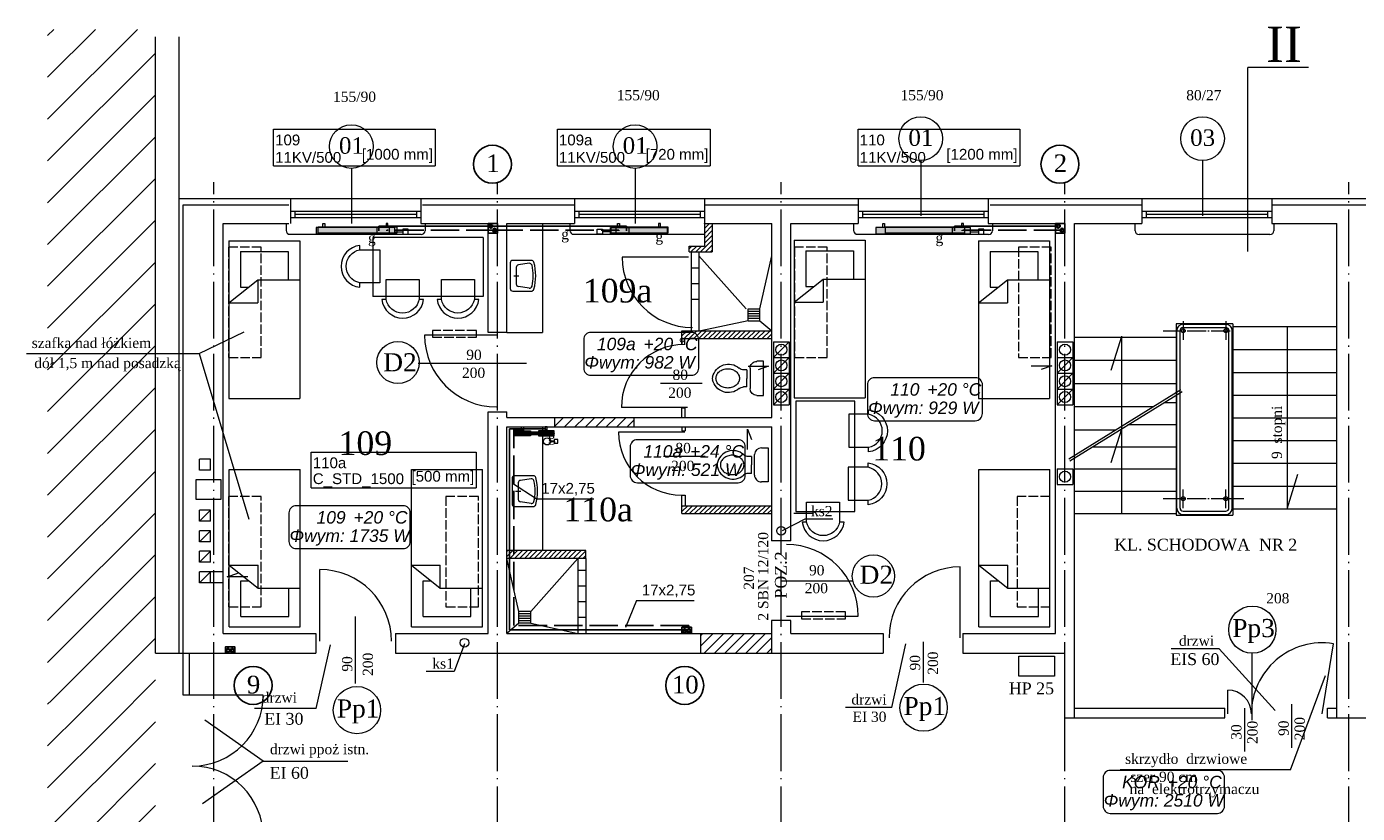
# Model space of a CAD drawing. Extents: x 30119 to 43932, y 4093 to 9351.
# Tile 3 of 12: x 33427 to 35115, y 5183 to 6181. Entities that reach past the tile are written whole.
import ezdxf
from ezdxf.enums import TextEntityAlignment as Align
from ezdxf.lldxf.tags import DXFTag

# ---------------------------------------------------------------- set-up
doc = ezdxf.new("R2010")
doc.units = 0
doc.header["$MEASUREMENT"] = 0
doc.linetypes.add('ACAD_ISO02W100', pattern=[15, 12, -3])
doc.linetypes.add('ACAD_ISO04W100', pattern=[30.5, 24, -3, 0.5, -3])
doc.layers.get('0').update_dxf_attribs({"color": 8, "linetype": 'CONTINUOUS', "lineweight": 9})
doc.layers.add('#co', color=8, linetype='ACAD_ISO04W100')
for name, color, linetype, lineweight in [('#SZACHT', 4, 'CONTINUOUS', 30), ('#woda opis', 7, 'CONTINUOUS', 35), ('CIENKIE', 8, 'CONTINUOUS', 9), ('IS_Armatura_podłączeniowa_grz._dolnozas.', 7, 'SOLID', 18), ('IS_Armatura_Therm', 7, 'SOLID', 18), ('IS_Grzejniki_Plan_rzut', 7, 'SOLID', 18), ('IS_podkład', 8, 'CONTINUOUS', 9), ('IS_powrot', 5, 'ACAD_ISO02W100', 25), ('IS_Text_Konstrukcji', 7, 'CONTINUOUS', 18), ('IS_Text_Odbiornikow_Therm', 7, 'CONTINUOUS', 18), ('IS_zasilanie', 1, 'SOLID', 25), ('NAPIS', 8, 'CONTINUOUS', 9), ('OSIE', 8, 'ACAD_ISO04W100', 9), ('PRZERYW', 8, 'ACAD_ISO02W100', 9), ('SCIANY', 8, 'CONTINUOUS', 9), ('urzadzenia', 8, 'CONTINUOUS', 9), ('URZĄDZENIA', 8, 'CONTINUOUS', 9)]:
    doc.layers.add(name, color=color, linetype=linetype, lineweight=lineweight)
doc.styles.add('NEWROMAN', font='times.ttf')
doc.styles.get("Standard").update_dxf_attribs({"font": 'arial.ttf'})
tags = doc.linetypes.add('SOLID', pattern=[10, 10, 0]).pattern_tags.tags
tags[6:7] = [DXFTag(74, 4), DXFTag(75, 0), DXFTag(340, '0'), DXFTag(46, 0.0), DXFTag(50, 0.0), DXFTag(44, 0.0), DXFTag(45, 0.0)]
tags[4:5] = [DXFTag(74, 4), DXFTag(75, 0), DXFTag(340, '0'), DXFTag(46, 0.0), DXFTag(50, 0.0), DXFTag(44, 0.0), DXFTag(45, 0.0)]
pattern_1 = [(45, (-39736.3006, -16239.809), (-3.09359217, 3.09359217), [])]
pattern_2 = [(45, (-39736.301, -16239.809), (-6.629126, 6.629126), [])]
pattern_3 = [(45, (-17954.527, 1483.92), (-26.516504, 26.516504), [])]

# ---------------------------------------------------------------- blocks, each defined once
blk = doc.blocks.new('R053')
for p, q in [((0, 0.608), (0, 0)), ((0.917, 0.692), (0.083, 0.692)), ((0.769, 0.492), (0.231, 0.492)), ((0.5, 0.575), (0.5, 0.408)), ((1, 0), (1, 0.608)), ((0.095, 0.075), (0.149, 0.421)), ((0.905, 0.075), (0.851, 0.421))]:
    blk.add_line(p, q)
for centre, radius, start, end in [((0.083, 0.608), 0.0833, 90, 180), ((0.231, 0.408), 0.0833, 90, 171.1953), ((0.769, 0.408), 0.0833, 8.8047, 90), ((0.917, 0.608), 0.0833, 0, 90), ((0.083, 0), 0.0833, 180, 254.047), ((0.177, 0.062), 0.0833, 171.1953, 256.9798), ((0.823, 0.062), 0.0833, 283.0202, 8.8047), ((0.5, 1.458), 1.599, 254.047, 285.953), ((0.5, 1.458), 1.516, 256.9798, 283.0202), ((0.917, 0), 0.0833, 285.953, 0)]:
    blk.add_arc(centre, radius, start, end)
blk = doc.blocks.new('R056')
for p, q in [((-0.332, 0.998), (0.335, 0.998)), ((-0.332, 0.865), (-0.332, 0.998)), ((0.335, 0.998), (0.335, 0.865)), ((0.201, 0.732), (-0.199, 0.732)), ((-0.165, 0.67), (0.001, 0.67)), ((-0.165, 0.67), (-0.165, 0.607)), ((0.168, 0.67), (0.001, 0.67)), ((0.168, 0.67), (0.168, 0.607))]:
    blk.add_line(p, q)
blk.add_lwpolyline([(0.001, 0.067, 0.117514), (0.071, 0.083, 0.104443), (0.135, 0.134, 0.090071), (0.175, 0.207, 0.08201), (0.19, 0.297, 0.08201), (0.175, 0.387, 0.090071), (0.135, 0.459, 0.104443), (0.071, 0.51, 0.117514), (0.001, 0.527, 0.117514), (-0.069, 0.51, 0.104443), (-0.132, 0.459, 0.090071), (-0.172, 0.387, 0.08201), (-0.187, 0.297, 0.08201), (-0.172, 0.207, 0.090071), (-0.132, 0.134, 0.104443), (-0.069, 0.083, 0.117514)], format="xyb", close=True)
for centre, radius, start, end in [((-0.199, 0.865), 0.133, 180, 270), ((0.201, 0.865), 0.133, 270, 0), ((-0.299, 0.607), 0.133, 318.639, 0), ((0.301, 0.607), 0.133, 180, 221.361), ((0.038, 0.311), 0.315, 138.639, 258.4219), ((-0.035, 0.311), 0.315, 281.5781, 41.361), ((0.001, 0.133), 0.133, 258.4219, 281.5781)]:
    blk.add_arc(centre, radius, start, end)
blk = doc.blocks.new('A$C783649DA')
at = {"layer": 'CIENKIE', "ltscale": 3}
for p, q in [((-3500.8, 550), (-3529.9, 535.1)), ((-3465.4, 550), (-3500.8, 550)), ((-3932.9, 391.9), (-3945.9, 356.5)), ((-3945.9, 356.5), (-3981.3, 356.5))]:
    blk.add_line(p, q, dxfattribs=at)
for centre in [(-3531.2, 535.2), (-3932.9, 393.2)]:
    blk.add_circle(centre, 5.5, dxfattribs=at)
at = {"layer": 'NAPIS', "lineweight": 25, "ltscale": 3, "style": 'NEWROMAN'}
for s, p in [('ks2', (-3493.1, 553.7)), ('ks1', (-3973.6, 360.2))]:
    blk.add_text(s, height=13, dxfattribs=at).set_placement(p)
blk = doc.blocks.new('E3')
at = {"layer": 'CIENKIE', "ltscale": 3}
h = blk.add_hatch(dxfattribs=at)
h.set_pattern_fill('ANSI31', color=256, scale=75, style=0)
h.set_pattern_definition(pattern_2)
h.paths.add_polyline_path([(-992.5, -246), (-992.5, -258), (-891.5, -258), (-891.5, -246)])
at = {"layer": 'urzadzenia', "ltscale": 3}
h = blk.add_hatch(dxfattribs=at)
h.set_pattern_fill('ANSI31', color=256, scale=300, style=0)
h.set_pattern_definition(pattern_3)
h.paths.add_polyline_path([(-1635.8, -603), (-1499, -658.4), (-1499, 246.4), (-1635.8, 246.4)])
h = blk.add_hatch(dxfattribs=at)
h.set_pattern_fill('ANSI31', color=256, scale=35, style=0)
h.set_pattern_definition([(45, (-13102.2726, -2087.3927), (-3.0935922, 3.0935922), [])])
h.paths.add_polyline_path([(-1053, -415), (-1053, -425), (-953, -425), (-953, -415)])
h = blk.add_hatch(dxfattribs=at)
h.set_pattern_fill('ANSI31', color=256, scale=75, style=0)
h.set_pattern_definition(pattern_2)
h.paths.add_polyline_path([(-717, -520), (-807, -520), (-807, -545), (-717, -545)])
h = blk.add_hatch(dxfattribs=at)
h.set_pattern_fill('ANSI31', color=256, scale=300, style=0)
h.set_pattern_definition(pattern_3)
h.paths.add_polyline_path([(-1499, -658.4), (-1635.8, -603), (-1635.8, -1145.2), (-1499, -1200.6)])
at = {"layer": 'URZĄDZENIA', "ltscale": 3}
h = blk.add_hatch(dxfattribs=at)
h.set_pattern_fill('ANSI31', color=256, scale=35, style=0)
h.set_pattern_definition([(45, (-39738.8006, -16239.809), (-3.09359217, 3.09359217), [])])
h.paths.add_polyline_path([(-792.5, -36), (-792.5, 0), (-802.5, 0), (-802.5, -28.5), (-821.9, -28.5), (-821.9, -36)])
h = blk.add_hatch(dxfattribs=at)
h.set_pattern_fill('ANSI31', color=256, scale=35, style=0)
h.set_pattern_definition(pattern_1)
h.paths.add_polyline_path([(-717, -146), (-717, -136), (-831, -136), (-831, -146)])
h = blk.add_hatch(dxfattribs=at)
h.set_pattern_fill('ANSI31', color=256, scale=35, style=0)
h.set_pattern_definition(pattern_1)
h.paths.add_polyline_path([(-831, -358), (-831, -368), (-717, -368), (-717, -358)])
at = {"layer": 'CIENKIE', "color": 8, "ltscale": 3}
for p, q in [((-1250, 0), (-1250, 70.1)), ((-890, 0), (-890, 70.1)), ((-527.5, 10), (-527.5, 80.1)), ((-170, 10), (-170, 80.1)), ((-1469, -545), (-1469, 32)), ((-1464, 24), (-1330, 24)), ((-1464, 24), (-1330, 24)), ((-1464, -545), (-1464, 24)), ((-1464, -598.4), (-1464, 24)), ((-1330, 32), (-1160, 32)), ((-1160, 24), (-967.5, 24)), ((-970, 32), (-802.5, 32)), ((-802.5, 24), (-607.5, 24)), ((-610, 32), (-440, 32)), ((-440, 24), (-247.5, 24)), ((-250, 32), (-80, 32)), ((-82.5, 24), (112.5, 24)), ((-1333.2, 0.4), (-1333.2, -8.6)), ((-1327.5, 15.9), (-1162.5, 15.9)), ((-1327.5, 7.9), (-1162.5, 7.9)), ((-1322, 15.9), (-1322, 7.9)), ((-1322, 11.9), (-1168, 11.9)), ((-1168, 15.9), (-1168, 7.9)), ((-1157, 0), (-1157, -9)), ((-973.2, 0.4), (-973.2, -8.6)), ((-967.5, 15.9), (-802.5, 15.9)), ((-967.5, 7.9), (-802.5, 7.9)), ((-962, 15.9), (-962, 7.9)), ((-962, 11.9), (-808, 11.9)), ((-808, 15.9), (-808, 7.9)), ((-802.5, 0), (-802.5, -28.5)), ((-792.5, 0), (-792.5, -36)), ((-613.2, 0.4), (-613.2, -8.6)), ((-607.5, 15.9), (-442.5, 15.9)), ((-607.5, 7.9), (-442.5, 7.9)), ((-602, 15.9), (-602, 7.9)), ((-602, 11.9), (-448, 11.9)), ((-448, 15.9), (-448, 7.9)), ((-437, 0), (-437, -9)), ((-256.2, 0), (-256.2, -9)), ((-247.5, 15.9), (-82.5, 15.9)), ((-247.5, 7.9), (-82.5, 7.9)), ((-242, 15.9), (-242, 7.9)), ((-242, 11.9), (-88, 11.9)), ((-88, 15.9), (-88, 7.9)), ((-80, 0), (-80, -9)), ((-1162, -14), (-1328, -14)), ((-802.5, -14), (-968, -14)), ((-442, -14), (-608, -14)), ((-85, -14), (-251, -14)), ((-821.9, -36), (-821.9, -28.5)), ((-204, -127), (-204, -370)), ((-132, -127), (-204, -127)), ((-132, -127), (-132, -370)), ((0, -131), (-132, -131)), ((-63, -131), (-63, -362)), ((-1443.6, -164.7), (-1386.3, -137.2)), ((-1066.5, -141.6), (-1157.5, -141.6)), ((-1053, -138), (-1077, -138)), ((-715, -170), (-695, -150)), ((-333, -144), (-204, -144)), ((-286.3, -185.9), (-273, -143)), ((-273, -368), (-273, -143)), ((-1662.5, -164.7), (-1443.6, -164.7)), ((-1443.6, -164.7), (-1380.6, -375.2)), ((-132, -159.9), (0, -159.9)), ((-1165.7, -177.1), (-1028.3, -177.1)), ((-747.2, -180.7), (-721.1, -180.7)), ((-721.1, -180.7), (-734.5, -185.6)), ((-715, -190), (-695, -170)), ((-387.8, -180.3), (-361.7, -180.3)), ((-361.7, -180.3), (-375.1, -185.2)), ((-355, -190), (-335, -170)), ((-333, -173.4), (-204, -173.4)), ((-858.1, -202.4), (-805.2, -202.4)), ((-715, -210), (-695, -190)), ((-355, -210), (-335, -190)), ((-132, -188.8), (0, -188.8)), ((-715, -230), (-695, -210)), ((-355, -230), (-335, -210)), ((-340.3, -298.6), (-198, -210.4)), ((-338.7, -301.1), (-196.4, -212.9)), ((-333, -202.7), (-204, -202.7)), ((-132, -217.6), (0, -217.6)), ((-333, -232.1), (-233.1, -232.1)), ((-204, -227.4), (-219.7, -227.4)), ((-1077, -239), (-1053, -239)), ((-132, -246.5), (0, -246.5)), ((-747.8, -260.7), (-742.8, -274.1)), ((-747.8, -286.8), (-747.8, -260.7)), ((-333, -261.5), (-280.5, -261.5)), ((-286.3, -303.3), (-273, -260.4)), ((-204, -255.5), (-265.1, -255.5)), ((-204, -283.6), (-310.5, -283.6)), ((-132, -275.4), (0, -275.4)), ((-1429.1, -299), (-1443.1, -299)), ((-1443.1, -313), (-1443.1, -299)), ((-1429.1, -313), (-1429.1, -299)), ((-854.4, -295.3), (-801.5, -295.3)), ((-1429.1, -313), (-1443.1, -313)), ((-204, -311.7), (-333, -311.7)), ((-132, -304.2), (0, -304.2)), ((-63, -362), (-49.4, -318.1)), ((-132, -333.1), (0, -333.1)), ((-204, -339.8), (-333, -339.8)), ((-1429.1, -363.7), (-1443.1, -363.7)), ((-1443.1, -377.7), (-1443.1, -363.7)), ((-1443.1, -377.7), (-1429.1, -363.7)), ((-1429.1, -377.7), (-1429.1, -363.7)), ((-333, -368), (-204, -368)), ((-204, -370), (-132, -370)), ((-132, -362), (0, -362)), ((-1429.1, -377.7), (-1443.1, -377.7)), ((-1443.1, -403.7), (-1443.1, -389.7)), ((-1429.1, -389.7), (-1443.1, -389.7)), ((-1443.1, -403.7), (-1429.1, -389.7)), ((-1429.1, -403.7), (-1443.1, -403.7)), ((-1429.1, -403.7), (-1429.1, -389.7)), ((-693, -402.5), (-717.3, -402.5)), ((-1429.1, -415.7), (-1443.1, -415.7)), ((-1443.1, -429.7), (-1443.1, -415.7)), ((-1443.1, -429.7), (-1429.1, -415.7)), ((-1429.1, -429.7), (-1429.1, -415.7)), ((-1429.1, -429.7), (-1443.1, -429.7)), ((-1290.5, -530), (-1290.5, -439)), ((-478.2, -525.7), (-478.2, -435.7)), ((-1443.1, -455.7), (-1443.1, -441.7)), ((-1413, -441.7), (-1443.1, -441.7)), ((-1443.1, -455.7), (-1429.1, -441.7)), ((-1413, -455.7), (-1443.1, -455.7)), ((-1429.1, -455.7), (-1429.1, -441.7)), ((-1408, -448.3), (-1394.6, -443.4)), ((-1381.9, -448.3), (-1408, -448.3)), ((-705.6, -453.2), (-614.1, -453.2)), ((-1245.2, -583.7), (-1245.2, -498.6)), ((-693, -503.5), (-717.3, -503.5)), ((-698.3, -498.2), (-607.3, -498.2)), ((-807, -545), (-807, -520)), ((-1295.2, -615.5), (-1277.1, -534.7)), ((-564.9, -614), (-546.8, -533.1)), ((-524.7, -582.2), (-524.7, -530.9)), ((-149.4, -539.5), (-210.2, -539.5)), ((-78.3, -617.7), (-149.4, -539.5)), ((-18.5, -622), (-4.5, -533.1)), ((-1456, -598.4), (-1456, -545)), ((-107.5, -630.2), (-107.5, -545.3)), ((-58.8, -693.3), (-14.6, -573.3)), ((-1362.3, -598.4), (-1464, -598.4)), ((-138.5, -622), (-138.5, -592)), ((-1295.2, -615.5), (-1373.2, -615.5)), ((-564.9, -614), (-623.7, -614)), ((-117, -670.1), (-117, -614.8)), ((-57, -665.3), (-57, -610)), ((-1362.2, -682.1), (-1436.5, -630)), ((-1362.2, -682.1), (-1439.4, -736.2)), ((-1362.2, -682.1), (-1255, -682.1)), ((-58.8, -693.3), (-275.1, -693.3))]:
    blk.add_line(p, q, dxfattribs=at)
at = {"layer": 'CIENKIE'}
for points in [[(-1447.2, -324.6), (-1415.9, -324.6), (-1415.9, -350.1), (-1447.2, -350.1)], [(-403.4, -574.1), (-403.4, -548.8), (-358.3, -548.8), (-358.3, -574.1)]]:
    blk.add_lwpolyline(points, close=True, dxfattribs=at)
at = {"layer": 'CIENKIE', "ltscale": 3}
for centre, radius in [((-528, 107.8), 27.7), ((-170.5, 107.8), 27.7), ((-1250.5, 97.8), 27.7), ((-890.5, 97.8), 27.7), ((-1191.3, -176.3), 26.8), ((-588.1, -447.2), 26.8), ((-107.3, -515.3), 30), ((-1243.4, -617.4), 30), ((-524.4, -614.3), 30)]:
    blk.add_circle(centre, radius, dxfattribs=at)
at = {"layer": 'CIENKIE'}
for centre in [(-705, -160), (-345, -160), (-705, -180), (-345, -180), (-705, -200), (-345, -200), (-705, -220), (-345, -220), (-345, -321.2)]:
    blk.add_circle(centre, 7, dxfattribs=at)
at = {"layer": 'CIENKIE', "ltscale": 3}
for centre, radius, start, end in [((-1328.2, -8.6), 5, 180, 270), ((-1162, -9), 5, 270, 0), ((-968.2, -8.6), 5, 180, 270), ((-608.2, -8.6), 5, 180, 270), ((-442, -9), 5, 270, 0), ((-251, -9), 5, 180, 270), ((-85, -9), 5, 270, 0), ((-1066.5, -141.6), 91, 180, 270), ((-698.3, -498.2), 91, 0, 90), ((-1290.5, -530), 91, 0, 90), ((-478.2, -525.7), 90, 90, 180), ((-18.5, -622), 90, 81.051, 180), ((-1452.3, -598.4), 90, 270, 0), ((-138.5, -622), 30, 0, 90), ((-1452.3, -778.4), 90, 0, 90)]:
    blk.add_arc(centre, radius, start, end, dxfattribs=at)
at = {"layer": 'OSIE', "ltscale": 3}
for p, q in [((-1425, -1701.2), (-1425, 52.5)), ((-1065, -1701.2), (-1065, 52.5)), ((-705, -1701.2), (-705, 52.5)), ((-345, -1701.2), (-345, 52.5)), ((15, -1701.2), (15, 52.5)), ((-151.2, -349), (-118.2, -349))]:
    blk.add_line(p, q, dxfattribs=at)
at = {"layer": 'OSIE'}
for p, q in [((-195, -123.7), (-195, -147.5)), ((-141, -123.7), (-141, -147.5)), ((-220.5, -136), (-129.5, -136)), ((-195, -361.3), (-195, -337.5)), ((-141, -361.3), (-141, -337.5)), ((-220.5, -349), (-129.5, -349))]:
    blk.add_line(p, q, dxfattribs=at)
at = {"layer": 'PRZERYW'}
for points in [[(-1364.7, -30), (-1406.2, -30), (-1406.2, -170), (-1364.7, -170)], [(-646.6, -30), (-688.1, -30), (-688.1, -170), (-646.6, -170)], [(-362.5, -30), (-404, -30), (-404, -170), (-362.5, -170)], [(-1091.8, -135.8), (-1147.5, -135.8), (-1147.5, -144.3), (-1091.8, -144.3)], [(-1364.7, -346.3), (-1406.2, -346.3), (-1406.2, -486.3), (-1364.7, -486.3)], [(-1089, -346.3), (-1130.5, -346.3), (-1130.5, -486.3), (-1089, -486.3)], [(-364.2, -346.3), (-405.7, -346.3), (-405.7, -486.3), (-364.2, -486.3)], [(-623.7, -492.8), (-679.4, -492.8), (-679.4, -501.4), (-623.7, -501.4)]]:
    blk.add_lwpolyline(points, close=True, dxfattribs=at)
at = {"layer": 'SCIANY', "ltscale": 3}
for p, q in [((-1499, -545), (-1499, 236.9)), ((-1469, 32), (-1469, 236.9)), ((-112.8, -35.2), (-112.8, 198.1)), ((-36.2, 198.1), (-112.8, 198.1)), ((-1469, 32), (-1330, 32)), ((-1469, 32), (-1330, 32)), ((-1327.5, 32), (-1327.5, 0)), ((-1162.5, 32), (-1162.5, 0)), ((-1160, 32), (-967.5, 32)), ((-967.5, 32), (-967.5, 0)), ((-802.5, 32), (-802.5, 0)), ((-802.5, 32), (-607.5, 32)), ((-607.5, 32), (-607.5, 0)), ((-442.5, 32), (-442.5, 0)), ((-442.5, 32), (-250, 32)), ((-440, 32), (-250, 32)), ((-247.5, 32), (-247.5, 0)), ((-82.5, 32), (-82.5, 0)), ((-82.5, 32), (112.5, 32)), ((-80, 32), (110, 32)), ((-1413, 0), (-1330, 0)), ((-1413, -520), (-1413, 0)), ((-1162.5, 0), (-1077, 0)), ((-1053, 0), (-967.5, 0)), ((-802.5, 0), (-717, 0)), ((-693, 0), (-607.5, 0)), ((-442.5, 7.9), (-442.5, 0)), ((-442.5, 0), (-357, 0)), ((-333, 0), (-247.5, 0)), ((-82.5, 0), (0, 0)), ((-821.9, -28.5), (-802.5, -28.5)), ((-821.9, -36), (-792.5, -36)), ((-831, -136), (-717, -136)), ((-831, -146), (-717, -146)), ((-1053, -246), (-992.5, -246)), ((-992.5, -246), (-717, -246)), ((-1053, -258), (-992.5, -258)), ((-992.5, -258), (-717, -258)), ((-831, -358), (-717, -358)), ((-831, -368), (-717, -368)), ((-689.2, -367.3), (-665.2, -367.3)), ((-953, -415), (-1053, -415)), ((-953, -425), (-1053, -425)), ((-1413, -520), (-1295.5, -520)), ((-1295.5, -520), (-1295.5, -545)), ((-1194.5, -520), (-1077, -520)), ((-1194.5, -520), (-1194.5, -545)), ((-1053, -520), (-717, -520)), ((-693, -520), (-575.5, -520)), ((-575.5, -520), (-575.5, -545)), ((-474.5, -520), (-357, -520)), ((-474.5, -520), (-474.5, -545)), ((-1499, -545), (-1295.5, -545)), ((-1194.5, -545), (-717, -545)), ((-717, -545), (-575.5, -545)), ((-474.5, -545), (-345, -545)), ((-333, -615), (-142, -615)), ((-12, -615), (0, -615)), ((-345, -627), (-142, -627)), ((-12, -627), (143.3, -627))]:
    blk.add_line(p, q, dxfattribs=at)
at = {"layer": 'SCIANY'}
for p, q in [((-1077, -138), (-1077, 0)), ((-1053, -138), (-1053, 0)), ((-717, -246), (-717, 0)), ((-717, -33.6), (-717, 0)), ((-693, -402.5), (-693, 0)), ((-693, -33.6), (-693, 0)), ((-357, -520), (-357, 0)), ((-333, -627), (-333, 0)), ((0, -627), (0, 0)), ((-831, -146), (-831, -136)), ((-1077, -520), (-1077, -239)), ((-1053, -246), (-1053, -239)), ((-992.5, -258), (-992.5, -246)), ((-891.5, -258), (-891.5, -246)), ((-1053, -520), (-1053, -258)), ((-717, -402.5), (-717, -258)), ((-831, -368), (-831, -358)), ((-953, -425), (-953, -415)), ((-717, -545), (-717, -503.5)), ((-693, -520), (-693, -503.5)), ((-345, -627), (-345, -545)), ((-142, -627), (-142, -615)), ((-12, -627), (-12, -615))]:
    blk.add_line(p, q, dxfattribs=at)
at = {"layer": 'SCIANY', "ltscale": 3}
for centre in [(-195, -136), (-141, -136), (-195, -349), (-141, -349)]:
    blk.add_circle(centre, 2.5, dxfattribs=at)
at = {"layer": 'urzadzenia'}
for p, q in [((-1008, -0.1), (-1008, -138)), ((-1405.9, -22), (-1405.9, -222)), ((-1315.9, -22), (-1315.9, -222)), ((-688.6, -21.1), (-688.6, -221.1)), ((-598.6, -21.1), (-598.6, -221.1)), ((-454.7, -22), (-454.7, -222)), ((-364.7, -22), (-364.7, -222)), ((-1391.2, -35.5), (-1391.2, -80.6)), ((-1391.2, -35.5), (-1391.2, -80.6)), ((-1330.5, -35.5), (-1330.5, -71.2)), ((-673.9, -34.6), (-673.9, -79.7)), ((-673.9, -34.6), (-673.9, -79.7)), ((-613.2, -34.6), (-613.2, -70.3)), ((-440.1, -35.5), (-440.1, -80.6)), ((-440.1, -35.5), (-440.1, -80.6)), ((-379.4, -35.5), (-379.4, -71.2)), ((-831, -153.8), (-831, -138.3)), ((-830.7, -153.8), (-830.7, -146)), ((-827.4, -154), (-827.4, -146.2)), ((-715, -150), (-695, -150)), ((-355, -150), (-335, -150)), ((-715, -170), (-695, -170)), ((-355, -170), (-335, -170)), ((-715, -190), (-695, -190)), ((-355, -190), (-335, -190)), ((-715, -210), (-695, -210)), ((-355, -210), (-335, -210)), ((-831, -246), (-831, -233.8)), ((-827, -246), (-827, -233.8)), ((-715, -230), (-695, -230)), ((-355, -230), (-335, -230)), ((-1008, -259), (-1008, -415)), ((-831, -258), (-831, -263)), ((-827, -258), (-827, -263)), ((-1405.3, -511.9), (-1405.3, -311.9)), ((-1315.3, -511.9), (-1315.3, -311.9)), ((-1174.2, -511.9), (-1174.2, -311.9)), ((-1084.2, -511.9), (-1084.2, -311.9)), ((-454.2, -511.9), (-454.2, -311.9)), ((-364.2, -511.9), (-364.2, -311.9)), ((-355, -311.2), (-335, -311.2)), ((-355, -331.2), (-335, -331.2)), ((-1390.7, -498.4), (-1390.7, -453.4)), ((-1390.7, -498.4), (-1390.7, -453.4)), ((-1159.5, -498.4), (-1159.5, -453.4)), ((-1159.5, -498.4), (-1159.5, -453.4)), ((-439.5, -498.4), (-439.5, -453.4)), ((-439.5, -498.4), (-439.5, -453.4)), ((-1330, -498.4), (-1330, -462.7)), ((-1098.8, -498.4), (-1098.8, -462.7)), ((-378.8, -498.4), (-378.8, -462.7))]:
    blk.add_line(p, q, dxfattribs=at)
at = {"layer": 'urzadzenia', "ltscale": 3}
for p, q in [((-1405.9, -22), (-1315.9, -22)), ((-1223.3, -17.6), (-1223.3, -92.6)), ((-1083.3, -17.6), (-1223.3, -17.6)), ((-1083.3, -17.6), (-1083.3, -92.6)), ((-688.6, -21.1), (-598.6, -21.1)), ((-454.7, -22), (-364.7, -22)), ((-1391.2, -35.5), (-1330.5, -35.5)), ((-822.8, -42.8), (-906.8, -42.8)), ((-673.9, -34.6), (-613.2, -34.6)), ((-440.1, -35.5), (-379.4, -35.5)), ((-819.5, -56), (-809.5, -56)), ((-1405.9, -100.7), (-1369.3, -71.2)), ((-1391.2, -80.6), (-1380.9, -80.6)), ((-1369.3, -71.2), (-1315.9, -71.2)), ((-1369.3, -71.2), (-1369.3, -100.7)), ((-819.5, -76), (-809.5, -76)), ((-688.6, -99.8), (-652, -70.3)), ((-673.9, -79.7), (-663.6, -79.7)), ((-652, -70.3), (-652, -99.8)), ((-652, -70.3), (-598.6, -70.3)), ((-454.7, -100.7), (-418.1, -71.2)), ((-440.1, -80.6), (-429.7, -80.6)), ((-418.1, -71.2), (-418.1, -100.7)), ((-418.1, -71.2), (-364.7, -71.2)), ((-1405.9, -100.7), (-1369.3, -100.7)), ((-1083.3, -92.3), (-1223.3, -92.3)), ((-819.5, -96), (-809.5, -96)), ((-688.6, -99.8), (-652, -99.8)), ((-454.7, -100.7), (-418.1, -100.7)), ((-747.2, -108.2), (-732.2, -108.2)), ((-747.2, -123.2), (-747.2, -108.2)), ((-747.2, -111.2), (-732.2, -111.2)), ((-747.2, -114.2), (-732.2, -114.2)), ((-747.2, -117.2), (-732.2, -117.2)), ((-732.2, -123.2), (-732.2, -108.2)), ((-747.2, -120.2), (-732.2, -120.2)), ((-747.2, -123.2), (-732.2, -123.2)), ((-715, -150), (-715, -230)), ((-695, -150), (-695, -230)), ((-355, -150), (-355, -230)), ((-335, -150), (-335, -230)), ((-1405.9, -222), (-1315.9, -222)), ((-823.9, -233.3), (-907.9, -233.3)), ((-831, -233.8), (-827, -233.8)), ((-688.6, -221.1), (-598.6, -221.1)), ((-454.7, -222), (-364.7, -222)), ((-827.3, -264.6), (-911.3, -264.6)), ((-831, -263), (-827, -263)), ((-1405.3, -311.9), (-1315.3, -311.9)), ((-1174.2, -311.9), (-1084.2, -311.9)), ((-454.2, -311.9), (-364.2, -311.9)), ((-355, -311.2), (-355, -331.2)), ((-335, -311.2), (-335, -331.2)), ((-195, -365), (-141, -365)), ((-195, -369.2), (-141, -369.2)), ((-1405.3, -433.3), (-1368.7, -433.3)), ((-1405.3, -433.3), (-1368.7, -462.7)), ((-1368.7, -462.7), (-1368.7, -433.3)), ((-1174.2, -433.3), (-1137.6, -433.3)), ((-1174.2, -433.3), (-1137.6, -462.7)), ((-1137.6, -462.7), (-1137.6, -433.3)), ((-454.2, -433.3), (-417.6, -462.7)), ((-454.2, -433.3), (-417.6, -433.3)), ((-417.6, -462.7), (-417.6, -433.3)), ((-1390.7, -453.4), (-1380.3, -453.4)), ((-1159.5, -453.4), (-1149.2, -453.4)), ((-953, -440), (-963, -440)), ((-439.5, -453.4), (-429.2, -453.4)), ((-1368.7, -462.7), (-1315.3, -462.7)), ((-1137.6, -462.7), (-1084.2, -462.7)), ((-953, -460), (-963, -460)), ((-417.6, -462.7), (-364.2, -462.7)), ((-953, -480), (-963, -480)), ((-1390.7, -498.4), (-1330, -498.4)), ((-1159.5, -498.4), (-1098.8, -498.4)), ((-1022.8, -492.2), (-1037.8, -492.2)), ((-1037.8, -507.2), (-1037.8, -492.2)), ((-1022.8, -495.2), (-1037.8, -495.2)), ((-1022.8, -498.2), (-1037.8, -498.2)), ((-1022.8, -501.2), (-1037.8, -501.2)), ((-1022.8, -504.2), (-1037.8, -504.2)), ((-1022.8, -507.2), (-1022.8, -492.2)), ((-953, -500), (-963, -500)), ((-439.5, -498.4), (-378.8, -498.4)), ((-1405.3, -511.9), (-1315.3, -511.9)), ((-1174.2, -511.9), (-1084.2, -511.9)), ((-1022.8, -507.2), (-1037.8, -507.2)), ((-454.2, -511.9), (-364.2, -511.9))]:
    blk.add_line(p, q, dxfattribs=at)
at = {"layer": 'urzadzenia'}
for points in [[(-1292.6, -4.2), (-1192.6, -4.2), (-1192.6, -12.2), (-1292.6, -12.2)], [(-921, -4.2), (-849, -4.2), (-849, -12.2), (-921, -12.2)], [(-572.6, -4.2), (-472.6, -4.2), (-472.6, -12.2), (-572.6, -12.2)], [(-611.6, -225.5), (-686.6, -225.5), (-686.6, -365.5), (-611.6, -365.5)]]:
    blk.add_lwpolyline(points, close=True, dxfattribs=at)
at = {"layer": 'urzadzenia', "ltscale": 3}
for centre, radius, start, end in [((-195, -361), 8.2, 180, 270), ((-195, -361), 4, 180, 270), ((-141, -361), 8.2, 270, 0), ((-141, -361), 4, 270, 0)]:
    blk.add_arc(centre, radius, start, end, dxfattribs=at)
at = {"layer": 'URZĄDZENIA', "ltscale": 3}
for p, q in [((-819.5, -36), (-819.5, -136)), ((-819.5, -41), (-819.5, -136)), ((-809.5, -36), (-809.5, -136)), ((-809.5, -41), (-809.5, -136)), ((-749.7, -108.2), (-809.5, -41)), ((-749.7, -108.2), (-809.5, -41)), ((-732.2, -108.2), (-717, -41)), ((-747.2, -123.2), (-807, -136)), ((-732.2, -123.2), (-717, -136)), ((-195, -127.8), (-141, -127.8)), ((-195, -132), (-141, -132)), ((-1053, -138), (-1008, -138)), ((-831.3, -344.6), (-827, -344.6)), ((-831, -358), (-831, -344.6)), ((-1037.8, -492.2), (-1053, -425)), ((-1022.8, -492.2), (-963, -425)), ((-963, -425), (-963, -520)), ((-953, -425), (-953, -520)), ((-1037.8, -507.2), (-1053, -520)), ((-1022.8, -507.2), (-963, -520))]:
    blk.add_line(p, q, dxfattribs=at)
at = {"layer": 'URZĄDZENIA'}
for p, q in [((-203.2, -361), (-203.2, -136)), ((-199, -361), (-199, -136)), ((-137, -361), (-137, -136)), ((-132.8, -361), (-132.8, -136)), ((-827, -344.6), (-827, -358))]:
    blk.add_line(p, q, dxfattribs=at)
for points in [[(-1239.8, -33.1), (-1239.8, -27.7, 0.895014), (-1239.8, -80.8), (-1239.8, -75.1, -0.825539), (-1239.7, -33.2), (-1214.5, -33.2), (-1214.5, -75.1), (-1239.8, -75.1)], [(-1206.4, -96.2), (-1211.8, -96.2, 0.895014), (-1158.8, -96.2), (-1164.5, -96.2, -0.825539), (-1206.4, -96.2), (-1206.4, -70.9), (-1164.5, -70.9), (-1164.5, -96.2)], [(-1136.3, -96.2), (-1141.7, -96.2, 0.895014), (-1088.7, -96.2), (-1094.4, -96.2, -0.825539), (-1136.2, -96.2), (-1136.2, -70.9), (-1094.4, -70.9), (-1094.4, -96.2)], [(-594.1, -241.9), (-594.1, -236.5, -0.895014), (-594.1, -289.6), (-594.1, -283.9, 0.825539), (-594.1, -242), (-619.4, -242), (-619.4, -283.9), (-594.1, -283.9)], [(-594.7, -309.1), (-594.7, -303.7, -0.895014), (-594.7, -356.8), (-594.7, -351.1, 0.825539), (-594.8, -309.2), (-620, -309.2), (-620, -351.1), (-594.7, -351.1)], [(-672.9, -378.7), (-678.3, -378.7, 0.895014), (-625.2, -378.7), (-630.9, -378.7, -0.825539), (-672.8, -378.7), (-672.8, -353.4), (-630.9, -353.4), (-630.9, -378.7)]]:
    blk.add_lwpolyline(points, format="xyb", dxfattribs=at)
at = {"layer": 'URZĄDZENIA', "ltscale": 3}
for centre, radius, start, end in [((-817.8, -42.8), 89, 180, 270), ((-817.8, -42.8), 89, 180, 270), ((-195, -136), 8.2, 90, 180), ((-195, -136), 4, 90, 180), ((-141, -136), 8.2, 0, 90), ((-141, -136), 4, 0, 90), ((-827.9, -233.3), 80, 90, 180), ((-831.3, -264.6), 80, 180, 270)]:
    blk.add_arc(centre, radius, start, end, dxfattribs=at)
at = {"layer": 'urzadzenia', "ltscale": 3}
blk.add_blockref('A$C783649DA', (2825.9, -925), dxfattribs=at)
at = {"layer": 'URZĄDZENIA', "lineweight": 25, "ltscale": 3}
for name, p, xscale, yscale, zscale, rotation in [('R053', (-1022, -85.7), 39, 39, 39, 89.99999999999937), ('R056', (-792.2, -196.5), -65, 65, 65, 269.9999999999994), ('R056', (-786.5, -306.1), 65, 65, 65, 270.0000000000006), ('R053', (-1019.6, -359), 39, 39, 39, 89.99999999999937)]:
    blk.add_blockref(name, p, dxfattribs=dict(at, xscale=xscale, yscale=yscale, zscale=zscale, rotation=rotation))
at = {"layer": 'NAPIS', "lineweight": 25, "ltscale": 3, "style": 'NEWROMAN'}
for s, height, p in [('II', 45, (-89.8, 205)), ('155/90', 13, (-913.7, 156.5)), ('155/90', 13, (-553.7, 156.5)), ('80/27', 13, (-191.2, 156.5)), ('155/90', 13, (-1273.7, 154.5)), ('01', 21, (-543.7, 98.6)), ('03', 21, (-186.2, 98.6)), ('01', 21, (-1266.2, 88.6)), ('01', 21, (-906.2, 88.6)), ('g', 13, (-1229.3, -24.4)), ('g', 13, (-984.2, -19.7)), ('g', 13, (-864.7, -22.6)), ('g', 13, (-509.3, -24.4)), ('109a', 30, (-956.7, -100.1)), ('szafka nad łóżkiem ', 13, (-1656, -157.9)), ('dół 1,5 m nad posadzką', 13, (-1652.8, -183.4)), ('D2', 23, (-1210, -187.5)), ('90', 13, (-1104.7, -173)), ('200', 13, (-1110.1, -195.8)), ('80', 13, (-843, -198.4)), ('200', 13, (-848.4, -221.1)), ('109', 30, (-1266.7, -293.6)), ('g', 13, (-1001.1, -276.4)), ('110', 30, (-589.5, -300.6)), ('80', 13, (-839.3, -291.3)), ('200', 13, (-844.7, -314)), ('110a', 30, (-981.4, -377.8)), ('KL. SCHODOWA  NR 2', 15, (-282.6, -414.9)), ('90', 13, (-669.8, -446.4)), ('D2', 23, (-605.6, -457.1)), ('200', 13, (-675.2, -469.1)), ('208', 13, (-89.7, -481.9)), ('Pp3', 23, (-132.8, -524.7)), ('drzwi  ', 13, (-200.5, -535.8)), ('  EIS 60', 15, (-222.7, -560.2)), ('HP 25', 15, (-416.2, -597.3)), ('drzwi  ', 13, (-1364.2, -607.9)), ('Pp1', 23, (-1268.9, -626.8)), ('drzwi  ', 13, (-616, -610.3)), ('Pp1', 23, (-549.9, -623.7)), ('  EI 30', 15, (-1372.3, -635.9)), ('  EI 30', 13, (-624.4, -632.3)), ('drzwi ppoż istn.', 13, (-1353.8, -673.4)), ('skrzydło  drzwiowe ', 13, (-268.7, -685.6)), ('EI 60', 15, (-1354.1, -704.5)), ('szer.90 cm', 13, (-262.2, -708.5)), ('na  elektrotrzymaczu', 13, (-263, -723.9))]:
    blk.add_text(s, height=height, dxfattribs=at).set_placement(p)
for s, height, p in [('9  stopni', 13, (-69.7, -298.7)), ('2 SBN 12/120', 13, (-721.5, -503.8)), ('POZ.2', 15, (-698.1, -475.8)), ('207', 13, (-739.6, -464.6)), ('90', 13, (-1249.3, -568.6)), ('200', 13, (-1223, -574)), ('90', 13, (-528.8, -567.1)), ('200', 13, (-506.1, -572.5)), ('30', 13, (-121.1, -655)), ('200', 13, (-100.7, -660.4)), ('90', 13, (-61.1, -650.2)), ('200', 13, (-40.7, -655.6))]:
    blk.add_text(s, height=height, rotation=90, dxfattribs=at).set_placement(p)

msp = doc.modelspace()

# ---------------------------------------------------------------- hatches: boundary and pattern name
at = {"layer": 'IS_Grzejniki_Plan_rzut'}
for points in [[(33894, 5926.1), (33794, 5926.1), (33794, 5918.1), (33894, 5918.1)], [(34167.6, 5926.1), (34239.6, 5926.1), (34239.6, 5918.1), (34167.6, 5918.1)], [(34624.2, 5926.1), (34504.2, 5926.1), (34504.2, 5918.1), (34624.2, 5918.1)], [(34046, 5668.1), (34066, 5668.1), (34066, 5661.7), (34046, 5661.7)], [(34076, 5666.5), (34066, 5666.5), (34066, 5663.3), (34076, 5663.3)], [(34096, 5668.1), (34076, 5668.1), (34076, 5661.7), (34096, 5661.7)]]:
    msp.add_hatch(color=8, dxfattribs=at).paths.add_polyline_path(points)

# ---------------------------------------------------------------- linework, layer by layer
at = {"layer": '#co', "color": 1, "lineweight": 35, "ltscale": 3}
for centre in [(34015.6, 5928), (34735.6, 5928), (34261.6, 5414.5), (33682.3, 5389.5)]:
    msp.add_circle(centre, 2.1, dxfattribs=at)
at = {"layer": '#co', "color": 5, "lineweight": 35, "ltscale": 3}
for centre in [(34020.5, 5922.6), (34740.5, 5922.6), (34267, 5414.6), (33687.7, 5389.6)]:
    msp.add_circle(centre, 2.1, dxfattribs=at)
at = {"layer": '#SZACHT', "lineweight": 25, "ltscale": 3}
for points in [[(34012.2, 5919.1), (34024.2, 5919.1), (34024.2, 5931.1), (34012.2, 5931.1)], [(34732.2, 5919.1), (34744.2, 5919.1), (34744.2, 5931.1), (34732.2, 5931.1)], [(34258.2, 5411.1), (34270.2, 5411.1), (34270.2, 5418.9), (34258.2, 5418.9)], [(33678.9, 5386.1), (33690.9, 5386.1), (33690.9, 5393.9), (33678.9, 5393.9)]]:
    msp.add_lwpolyline(points, close=True, dxfattribs=at)
at = {"layer": '#woda opis', "lineweight": 25, "ltscale": 3}
for centre in [(34017.8, 6006.5), (34737.8, 6006.5), (33714.1, 5345), (34261.7, 5345)]:
    msp.add_circle(centre, 24.1, dxfattribs=at)
at = {"layer": 'IS_Armatura_podłączeniowa_grz._dolnozas.'}
for p, q in [((33887, 5926.2), (33871, 5926.2)), ((33871, 5926.2), (33871, 5918.2)), ((33871, 5918.2), (33887, 5918.2)), ((33887, 5918.2), (33887, 5926.2)), ((34174.6, 5926.2), (34190.6, 5926.2)), ((34174.6, 5918.2), (34174.6, 5926.2)), ((34190.6, 5918.2), (34174.6, 5918.2)), ((34190.6, 5926.2), (34190.6, 5918.2)), ((34617.2, 5926.2), (34601.2, 5926.2)), ((34601.2, 5926.2), (34601.2, 5918.2)), ((34601.2, 5918.2), (34617.2, 5918.2)), ((34617.2, 5918.2), (34617.2, 5926.2))]:
    msp.add_line(p, q, dxfattribs=at)
at = {"layer": 'IS_Armatura_Therm'}
for p, q in [((33894, 5920.8), (33904.1, 5920.8)), ((33910.8, 5924.2), (33904.1, 5924.2)), ((33904.1, 5924.2), (33904.1, 5917.5)), ((33904.1, 5917.5), (33910.8, 5917.5)), ((33910.8, 5917.5), (33910.8, 5924.2)), ((34150.8, 5917.5), (34150.8, 5924.2)), ((34150.8, 5924.2), (34157.5, 5924.2)), ((34157.5, 5917.5), (34150.8, 5917.5)), ((34157.5, 5924.2), (34157.5, 5917.5)), ((34167.6, 5920.8), (34157.5, 5920.8)), ((34624.2, 5920.8), (34634.3, 5920.8)), ((34641.1, 5924.2), (34634.3, 5924.2)), ((34634.3, 5924.2), (34634.3, 5917.5)), ((34634.3, 5917.5), (34641.1, 5917.5)), ((34641.1, 5917.5), (34641.1, 5924.2))]:
    msp.add_line(p, q, dxfattribs=at)
at = {"layer": 'IS_Armatura_Therm', "ltscale": 10}
for p, q in [((34100.6, 5657), (34096.1, 5657)), ((34096.1, 5657), (34096.1, 5652.5)), ((34100.6, 5652.5), (34100.6, 5657)), ((34091.6, 5654.7), (34096.1, 5654.7)), ((34096.1, 5652.5), (34100.6, 5652.5))]:
    msp.add_line(p, q, dxfattribs=at)
msp.add_ellipse((34087.1, 5654.7), major_axis=(0, 4.5), ratio=1, dxfattribs=at)
at = {"layer": 'IS_Grzejniki_Plan_rzut'}
for p, q in [((33802.7, 5926.1), (33802.7, 5931.1)), ((33802.7, 5931.1), (33805.2, 5931.1)), ((33805.2, 5931.1), (33805.2, 5926.1)), ((33885.2, 5931.1), (33882.7, 5931.1)), ((33882.7, 5931.1), (33882.7, 5926.1)), ((33885.2, 5926.1), (33885.2, 5931.1)), ((34176.4, 5926.1), (34176.4, 5931.1)), ((34176.4, 5931.1), (34178.9, 5931.1)), ((34178.9, 5931.1), (34178.9, 5926.1)), ((34230.9, 5931.1), (34228.4, 5931.1)), ((34228.4, 5931.1), (34228.4, 5926.1)), ((34230.9, 5926.1), (34230.9, 5931.1)), ((34512.9, 5926.1), (34512.9, 5931.1)), ((34512.9, 5931.1), (34515.4, 5931.1)), ((34515.4, 5931.1), (34515.4, 5926.1)), ((34615.4, 5931.1), (34612.9, 5931.1)), ((34612.9, 5931.1), (34612.9, 5926.1)), ((34615.4, 5926.1), (34615.4, 5931.1)), ((33894, 5926.1), (33794, 5926.1)), ((33794, 5926.1), (33794, 5918.1)), ((33794, 5918.1), (33894, 5918.1)), ((33894, 5918.1), (33894, 5926.1)), ((34167.6, 5926.1), (34239.6, 5926.1)), ((34167.6, 5918.1), (34167.6, 5926.1)), ((34239.6, 5918.1), (34167.6, 5918.1)), ((34239.6, 5926.1), (34239.6, 5918.1)), ((34624.2, 5926.1), (34504.2, 5926.1)), ((34504.2, 5926.1), (34504.2, 5918.1)), ((34504.2, 5918.1), (34624.2, 5918.1)), ((34624.2, 5918.1), (34624.2, 5926.1)), ((34046, 5668.1), (34066, 5668.1)), ((34046, 5661.7), (34046, 5668.1)), ((34066, 5661.7), (34046, 5661.7)), ((34054.8, 5668.1), (34054.8, 5673.1)), ((34054.8, 5673.1), (34057.3, 5673.1)), ((34057.3, 5673.1), (34057.3, 5668.1)), ((34066, 5668.1), (34066, 5661.7)), ((34076, 5666.5), (34066, 5666.5)), ((34066, 5666.5), (34066, 5663.3)), ((34066, 5663.3), (34076, 5663.3)), ((34096, 5668.1), (34076, 5668.1)), ((34076, 5668.1), (34076, 5661.7)), ((34076, 5663.3), (34076, 5666.5)), ((34076, 5661.7), (34096, 5661.7)), ((34087.3, 5673.1), (34084.8, 5673.1)), ((34084.8, 5673.1), (34084.8, 5668.1)), ((34087.3, 5668.1), (34087.3, 5673.1)), ((34096, 5661.7), (34096, 5668.1))]:
    msp.add_line(p, q, dxfattribs=at)
at = {"layer": 'IS_powrot', "ltscale": 3}
for p, q in [((34020.5, 5922.6), (33883.6, 5922.6)), ((33883.6, 5922.6), (33883.6, 5922)), ((34020.5, 5922.6), (34178, 5922.6)), ((34178, 5922.6), (34178, 5922)), ((34740.5, 5922.6), (34613.8, 5922.6)), ((34613.8, 5922.6), (34613.8, 5922)), ((34044.9, 5421), (34044.9, 5669.2)), ((34055.3, 5669.2), (34044.9, 5669.2)), ((34055.3, 5669.2), (34055.3, 5664.8)), ((34267, 5421), (34044.9, 5421)), ((34267, 5421), (34267, 5414.6))]:
    msp.add_line(p, q, dxfattribs=at)
at = {"layer": 'IS_Text_Konstrukcji', "linetype": 'SOLID'}
for points in [[(34142.6, 5738.6), (34270.4, 5738.6, 0.414214), (34279.5, 5747.7), (34279.5, 5784.1, 0.414214), (34270.4, 5793.1), (34142.6, 5793.1, 0.414214), (34133.5, 5784.1), (34133.5, 5747.7, 0.414214), (34142.6, 5738.6)], [(34502.6, 5681), (34630.4, 5681, 0.414214), (34639.5, 5690), (34639.5, 5726.4, 0.414214), (34630.4, 5735.5), (34502.6, 5735.5, 0.414214), (34493.5, 5726.4), (34493.5, 5690, 0.414214), (34502.6, 5681)], [(34201.6, 5602.3), (34329.4, 5602.3, 0.414214), (34338.5, 5611.4), (34338.5, 5647.7, 0.414214), (34329.4, 5656.8), (34201.6, 5656.8, 0.414214), (34192.5, 5647.7), (34192.5, 5611.4, 0.414214), (34201.6, 5602.3)], [(33768.6, 5518.6), (33904.4, 5518.6, 0.414214), (33913.5, 5527.7), (33913.5, 5564, 0.414214), (33904.4, 5573.1), (33768.6, 5573.1, 0.414214), (33759.5, 5564), (33759.5, 5527.7, 0.414214), (33768.6, 5518.6)], [(34801.7, 5182.7), (34937.5, 5182.7, 0.414214), (34946.6, 5191.8), (34946.6, 5228.2, 0.414214), (34937.5, 5237.2), (34801.7, 5237.2, 0.414214), (34792.6, 5228.2), (34792.6, 5191.8, 0.414214), (34801.7, 5182.7)]]:
    msp.add_lwpolyline(points, format="xyb", dxfattribs=at)
at = {"layer": 'IS_Text_Odbiornikow_Therm', "linetype": 'SOLID'}
for p, q in [((33740, 6004.2), (33740, 6050.9)), ((33740, 6050.9), (33945, 6050.9)), ((33945, 6050.9), (33945, 6004.2)), ((34100.1, 6004.2), (34100.1, 6050.9)), ((34100.1, 6050.9), (34294.1, 6050.9)), ((34294.1, 6050.9), (34294.1, 6004.2)), ((34481.7, 6004.2), (34481.7, 6050.9)), ((34481.7, 6050.9), (34686.7, 6050.9)), ((34686.7, 6050.9), (34686.7, 6004.2)), ((33740, 6004.2), (33945, 6004.2)), ((34100.1, 6004.2), (34294.1, 6004.2)), ((34481.7, 6004.2), (34686.7, 6004.2)), ((33787.8, 5595.6), (33787.8, 5641.1)), ((33787.8, 5641.1), (33997, 5641.1)), ((33997, 5641.1), (33997, 5595.6)), ((33787.8, 5595.6), (33997, 5595.6)), ((34073.2, 5581.9), (34043.4, 5601.3)), ((34073.2, 5581.9), (34146.3, 5581.9)), ((34200.7, 5452.8), (34186.6, 5418.4)), ((34200.7, 5452.8), (34273.9, 5452.8))]:
    msp.add_line(p, q, dxfattribs=at)
at = {"layer": 'IS_zasilanie', "ltscale": 3}
for p, q in [((34015.6, 5928), (33873.8, 5928)), ((33873.8, 5928), (33873.8, 5922)), ((34015.6, 5928), (34187.8, 5928)), ((34187.8, 5928), (34187.8, 5922)), ((34735.6, 5928), (34604.1, 5928)), ((34604.1, 5928), (34604.1, 5922)), ((34039.5, 5415.6), (34039.5, 5670.7)), ((34085.7, 5670.7), (34039.5, 5670.7)), ((34085.7, 5670.7), (34085.7, 5665)), ((34261.6, 5415.6), (34039.5, 5415.6)), ((34261.6, 5415.6), (34261.6, 5414.5))]:
    msp.add_line(p, q, dxfattribs=at)

# ---------------------------------------------------------------- block references
at = {"layer": 'IS_podkład', "lineweight": 25, "ltscale": 3}
msp.add_blockref('E3', (35089.2, 5931.1), dxfattribs=at)

# ---------------------------------------------------------------- texts
at = {"layer": '#woda opis', "lineweight": 25, "ltscale": 3, "style": 'NEWROMAN'}
for s, height, p in [('1', 22.5, (34018.4, 5996.4)), ('2', 22.5, (34738.4, 5996.4)), ('9', 22.5, (33714.7, 5334.9)), ('10', 22.46, (34262.4, 5334.9))]:
    msp.add_text(s, height=height, dxfattribs=at).set_placement(p, align=Align.CENTER)
at = {"layer": 'IS_Text_Konstrukcji', "linetype": 'SOLID', "char_height": 15.84}
for s, insert, attachment_point in [('\\fArial|b0|i1|c238|p34;109a', (34199.5, 5770.2), 9), ('\\fArial|b0|i1;+20 °C', (34209.5, 5770.2), 7), ('\\fArial|b0|i1;Φwym: 982 W', (34204.5, 5763), 2), ('{\\fArial|b0|i1|c238|p34;110}', (34559.5, 5712.5), 9), ('\\fArial|b0|i1;+20 °C', (34569.5, 5712.5), 7), ('\\fArial|b0|i1;Φwym: 929 W', (34564.5, 5705.3), 2), ('\\fArial|b0|i1|c238|p34;110a', (34258.5, 5633.9), 9), ('\\fArial|b0|i1;+24 °C', (34268.5, 5633.9), 7), ('\\fArial|b0|i1;Φwym: 521 W', (34263.5, 5626.7), 2), ('\\fArial|b0|i1|c238|p34;109', (33831.5, 5550.2), 9), ('\\fArial|b0|i1;+20 °C', (33841.5, 5550.2), 7), ('\\fArial|b0|i1;Φwym: 1735 W', (33836.5, 5543), 2), ('\\fArial|b0|i1;KOR', (34864.6, 5214.3), 9), ('\\fArial|b0|i1;+20 °C', (34874.6, 5214.3), 7), ('{\\fArial|b0|i1|c0|p34;Φ\\fArial|b0|i1|c238|p34;wym: 2510 W}', (34869.6, 5207.1), 2)]:
    msp.add_mtext(s, dxfattribs=dict(at, insert=insert, attachment_point=attachment_point))
at = {"layer": 'IS_Text_Odbiornikow_Therm', "linetype": 'SOLID', "char_height": 13.68, "attachment_point": 7}
for s, insert in [('\\fArial|b0|i0|c238|p34;109', (33742, 6030.2)), ('\\fArial|b0|i0|c238|p34;109a', (34102.1, 6030.2)), ('\\fArial|b0|i0;110', (34483.7, 6030.2)), ('11KV/500', (33742, 6008.1)), ('[1000 mm]', (33852, 6008.1)), ('11KV/500', (34102.1, 6008.1)), ('[720 mm]', (34212.1, 6008.1)), ('{\\fArial|b0|i0|c238|p34;11KV/500}', (34483.7, 6008.1)), ('[1200 mm]', (34593.7, 6008.1)), ('\\fArial|b0|i0|c238|p34;110a', (33789.8, 5620.5)), ('\\fArial|b0|i0;C_STD_1500', (33789.8, 5596.6)), ('\\fArial|b0|i0;[500 mm]', (33915, 5599.5)), ('17x2,75', (34079.7, 5585.8)), ('17x2,75', (34207.2, 5456.7))]:
    msp.add_mtext(s, dxfattribs=dict(at, insert=insert))

doc.saveas('drawing.dxf')
